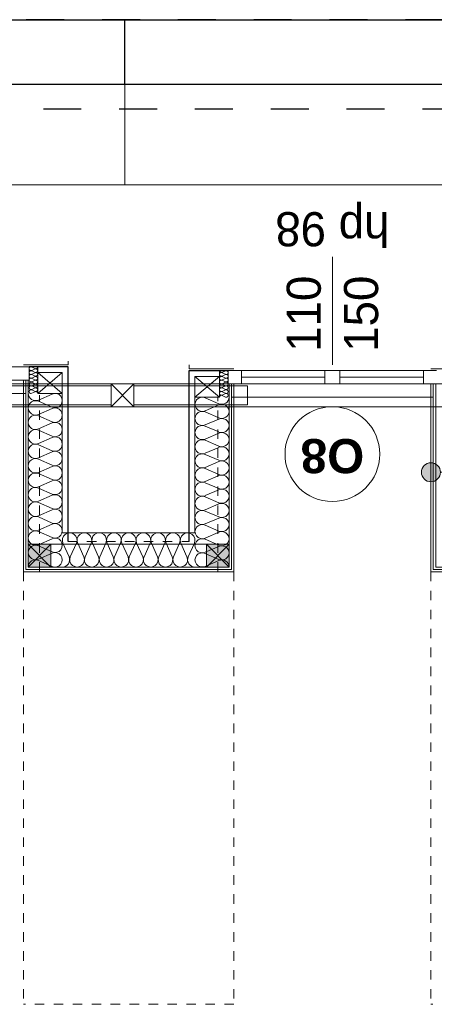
# Model space of a CAD drawing. Extents: x -251948 to -68259, y 37284 to 119967.
# Tile 25 of 41: x -107864 to -105676, y 56744 to 61934. Entities that reach past the tile are written whole.
import ezdxf

# ---------------------------------------------------------------- set-up
doc = ezdxf.new("R2010")
doc.units = 0
doc.header["$MEASUREMENT"] = 0
doc.linetypes.add('Hidden Line', pattern=[100, 50, -50])
doc.linetypes.add('Przerywana', pattern=[400, 200, -200])
for name, color, linetype in [('Arch ocieplenie', 7, 'Continuous'), ('Arch opisy', 7, 'Continuous'), ('Arch ściany działowe', 7, 'Continuous')]:
    doc.layers.add(name, color=color, linetype=linetype)
for name, color, linetype, lineweight, true_color in [('Arch ocieplenie_Nr_Pióra__24', 7, 'Continuous', 13, 0x029e21), ('Arch okna_Nr_Pióra__82', 7, 'Continuous', 20, 0xaaaaaa), ('INWENT.ŚCIANY_Nr_Pióra__2', 7, 'Continuous', 13, 0x7f7f7f), ('Inwentaryzacja Konst._Nr_Pióra__3', 7, 'Continuous', 20, 0xff6600)]:
    doc.layers.add(name, color=color, linetype=linetype, lineweight=lineweight, true_color=true_color)
for name, color, linetype, lineweight in [('Arch opisy okien_Nr_Pióra__21', 7, 'Continuous', 13), ('Arch opisy_Nr_Pióra__21', 7, 'Continuous', 13), ('Arch ściany działowe_Nr_Pióra__5', 7, 'Continuous', 13), ('INWENT DACH_Nr_Pióra__21', 7, 'Continuous', 13), ('INWENT ODWODNIENIE_Nr_Pióra__5', 7, 'Continuous', 13), ('INWENT OPISY_Nr_Pióra__21', 7, 'Continuous', 13), ('INWENT. OKNA_Nr_Pióra__1', 7, 'Continuous', 25), ('INWENT. OKNA_Nr_Pióra__21', 7, 'Continuous', 13), ('INWENT.ŚCIANY_Nr_Pióra__1', 7, 'Continuous', 25), ('INWENT.ŚCIANY_Nr_Pióra__20', 1, 'Continuous', 20)]:
    doc.layers.add(name, color=color, linetype=linetype, lineweight=lineweight)
doc.styles.add('GENERATED_STYLE_5', font='txt')
doc.styles.add('GENERATED_STYLE_6', font='arialbd.ttf')

# ---------------------------------------------------------------- blocks, each defined once
blk = doc.blocks.new('Ściana_55', base_point=(-105693.7, 59023.6))
at = {"layer": 'Arch ściany działowe_Nr_Pióra__5', "linetype": 'Continuous'}
for p, q in [((-105681.2, 60013.6), (-105693.7, 60013.6)), ((-105693.7, 60013.6), (-105693.7, 59023.6)), ((-105681.2, 59036.1), (-105681.2, 60013.6))]:
    blk.add_line(p, q, dxfattribs=at)
blk = doc.blocks.new('Ściana_56', base_point=(-105681.2, 59036.1))
at = {"layer": 'Arch ściany działowe_Nr_Pióra__5', "linetype": 'Continuous'}
for p, q in [((-105668.7, 60013.6), (-105681.2, 60013.6)), ((-105681.2, 60013.6), (-105681.2, 59036.1)), ((-105668.7, 59048.6), (-105668.7, 60013.6))]:
    blk.add_line(p, q, dxfattribs=at)
blk = doc.blocks.new('Ściana_57', base_point=(-106733.7, 59023.6))
at = {"layer": 'Arch ściany działowe_Nr_Pióra__5', "linetype": 'Continuous'}
for p, q in [((-106733.7, 60013.6), (-106746.2, 60013.6)), ((-106746.2, 60013.6), (-106746.2, 59036.1)), ((-106733.7, 59023.6), (-106733.7, 60013.6))]:
    blk.add_line(p, q, dxfattribs=at)
blk = doc.blocks.new('Ściana_58', base_point=(-106746.2, 59036.1))
at = {"layer": 'Arch ściany działowe_Nr_Pióra__5', "linetype": 'Continuous'}
for p, q in [((-106746.2, 60013.6), (-106758.7, 60013.6)), ((-106758.7, 60013.6), (-106758.7, 59048.6)), ((-106746.2, 59036.1), (-106746.2, 60013.6))]:
    blk.add_line(p, q, dxfattribs=at)
blk = doc.blocks.new('Ściana_59', base_point=(-107843.7, 59023.6))
at = {"layer": 'Arch ściany działowe_Nr_Pióra__5', "linetype": 'Continuous'}
for p, q in [((-107831.2, 60033.6), (-107843.7, 60033.6)), ((-107843.7, 60033.6), (-107843.7, 59023.6)), ((-107831.2, 59036.1), (-107831.2, 60033.6))]:
    blk.add_line(p, q, dxfattribs=at)
blk = doc.blocks.new('Ściana_60', base_point=(-107831.2, 59036.1))
at = {"layer": 'Arch ściany działowe_Nr_Pióra__5', "linetype": 'Continuous'}
for p, q in [((-107818.7, 60033.6), (-107831.2, 60033.6)), ((-107831.2, 60033.6), (-107831.2, 59036.1)), ((-107818.7, 59048.6), (-107818.7, 60033.6))]:
    blk.add_line(p, q, dxfattribs=at)
blk = doc.blocks.new('Ściana_133', base_point=(-105693.7, 59023.6))
at = {"layer": 'Arch ściany działowe_Nr_Pióra__5', "linetype": 'Continuous'}
for p, q in [((-105693.7, 59023.6), (-102283.7, 59023.6)), ((-102296.2, 59036.1), (-105681.2, 59036.1))]:
    blk.add_line(p, q, dxfattribs=at)
blk = doc.blocks.new('Ściana_134', base_point=(-105681.2, 59036.1))
at = {"layer": 'Arch ściany działowe_Nr_Pióra__5', "linetype": 'Continuous'}
for p, q in [((-105681.2, 59036.1), (-102296.2, 59036.1)), ((-102308.7, 59048.6), (-105668.7, 59048.6))]:
    blk.add_line(p, q, dxfattribs=at)
blk = doc.blocks.new('Ściana_135', base_point=(-107843.7, 59023.6))
at = {"layer": 'Arch ściany działowe_Nr_Pióra__5', "linetype": 'Continuous'}
for p, q in [((-107843.7, 59023.6), (-106733.7, 59023.6)), ((-106746.2, 59036.1), (-107831.2, 59036.1))]:
    blk.add_line(p, q, dxfattribs=at)
blk = doc.blocks.new('Ściana_136', base_point=(-107831.2, 59036.1))
at = {"layer": 'Arch ściany działowe_Nr_Pióra__5', "linetype": 'Continuous'}
for p, q in [((-107831.2, 59036.1), (-106746.2, 59036.1)), ((-106758.7, 59048.6), (-107818.7, 59048.6))]:
    blk.add_line(p, q, dxfattribs=at)
blk = doc.blocks.new('Izolacja cieplna 14_30', base_point=(-106758.7, 59943.6))
at = {"layer": 'Arch ocieplenie_Nr_Pióra__24', "linetype": 'Continuous'}
for p, q in [((-106885.1, 59940.5), (-106812.4, 59909.4)), ((-106812.4, 59903.2), (-106885.1, 59872.2)), ((-106885.1, 59865.9), (-106812.4, 59834.9)), ((-106812.4, 59828.6), (-106885.1, 59797.6)), ((-106885.1, 59791.3), (-106812.4, 59760.3)), ((-106812.4, 59754), (-106885.1, 59723)), ((-106885.1, 59716.7), (-106812.4, 59685.7)), ((-106812.4, 59679.4), (-106885.1, 59648.4)), ((-106885.1, 59642.1), (-106812.4, 59611.1)), ((-106812.4, 59604.8), (-106885.1, 59573.8)), ((-106885.1, 59567.6), (-106812.4, 59536.5)), ((-106812.4, 59530.3), (-106885.1, 59499.2)), ((-106885.1, 59493), (-106812.4, 59461.9)), ((-106812.4, 59455.7), (-106885.1, 59424.7)), ((-106885.1, 59418.4), (-106812.4, 59387.4)), ((-106812.4, 59381.1), (-106885.1, 59350.1)), ((-106885.1, 59343.8), (-106812.4, 59312.8)), ((-106812.4, 59306.5), (-106885.1, 59275.5)), ((-106885.1, 59269.2), (-106812.4, 59238.2)), ((-106812.4, 59231.9), (-106885.1, 59200.9)), ((-106885.1, 59194.6), (-106812.4, 59163.6)), ((-106812.4, 59157.3), (-106885.1, 59126.3)), ((-106885.1, 59120.1), (-106812.4, 59089)), ((-106812.4, 59082.8), (-106885.1, 59051.7))]:
    blk.add_line(p, q, dxfattribs=at)
for centre, start_param, end_param in [((-106900.5, 59906.3), 1.158003, 5.125183), ((-106797, 59943.6), 4.299596, 6.283185), ((-106797, 59869), 4.299595, 8.266774), ((-106900.5, 59831.7), 1.158003, 5.125183), ((-106900.5, 59757.1), 1.158003, 5.125183), ((-106797, 59794.4), 4.299595, 8.266774), ((-106797, 59719.9), 4.299595, 8.266774), ((-106900.5, 59682.6), 1.158003, 5.125183), ((-106797, 59645.3), 4.299595, 8.266774), ((-106900.5, 59608), 1.158003, 5.125183), ((-106797, 59570.7), 4.299595, 8.266774), ((-106900.5, 59533.4), 1.158003, 5.125183), ((-106797, 59496.1), 4.299595, 8.266774), ((-106900.5, 59458.8), 1.158003, 5.125183), ((-106797, 59421.5), 4.299595, 8.266774), ((-106900.5, 59384.2), 1.158003, 5.125183), ((-106797, 59346.9), 4.299595, 8.266774), ((-106900.5, 59309.6), 1.158003, 5.125183), ((-106900.5, 59235.1), 1.158003, 5.125183), ((-106797, 59272.4), 4.299595, 8.266774), ((-106797, 59197.8), 4.299595, 8.266774), ((-106900.5, 59160.5), 1.158003, 5.125183), ((-106900.5, 59085.9), 1.158003, 5.125183), ((-106797, 59123.2), 4.299595, 8.266774), ((-106797, 59048.6), 0, 1.983589)]:
    blk.add_ellipse(centre, major_axis=(38.3, 0), ratio=0.974129, start_param=start_param, end_param=end_param, dxfattribs=at)
blk = doc.blocks.new('Izolacja cieplna 14_31', base_point=(-106808.7, 60083.6))
at = {"layer": 'Arch ocieplenie_Nr_Pióra__24', "linetype": 'Continuous'}
for p, q in [((-106777.1, 60082.8), (-106795.3, 60074.4)), ((-106795.3, 60072.8), (-106777.1, 60064.4)), ((-106777.1, 60062.8), (-106795.3, 60054.4)), ((-106795.3, 60052.8), (-106777.1, 60044.4)), ((-106777.1, 60042.8), (-106795.3, 60034.4)), ((-106795.3, 60032.8), (-106777.1, 60024.4)), ((-106777.1, 60022.8), (-106795.3, 60014.4)), ((-106795.3, 60012.8), (-106777.1, 60004.4)), ((-106777.1, 60002.8), (-106795.3, 59994.4)), ((-106795.3, 59992.8), (-106777.1, 59984.4)), ((-106777.1, 59982.8), (-106795.3, 59974.4)), ((-106795.3, 59972.8), (-106777.1, 59964.4)), ((-106777.1, 59962.8), (-106795.3, 59954.4)), ((-106795.3, 59952.8), (-106777.1, 59944.4))]:
    blk.add_line(p, q, dxfattribs=at)
for centre, start_param, end_param in [((-106799.2, 60063.6), 2.7288, 6.695979), ((-106799.2, 60043.6), 2.7288, 6.695979), ((-106799.2, 60083.6), 4.712389, 6.695979), ((-106773.3, 60073.6), 5.870392, 9.837571), ((-106773.3, 60053.6), 5.870392, 9.837571), ((-106799.2, 60023.6), 2.7288, 6.695979), ((-106799.2, 60003.6), 2.7288, 6.695979), ((-106773.3, 60033.6), 5.870392, 9.837571), ((-106773.3, 60013.6), 5.870392, 9.837571), ((-106773.3, 59993.6), 5.870392, 9.837571), ((-106799.2, 59983.6), 2.7288, 6.695979), ((-106799.2, 59963.6), 2.7288, 6.695979), ((-106799.2, 59943.6), 2.7288, 4.712389), ((-106773.3, 59973.6), 5.870392, 9.837571), ((-106773.3, 59953.6), 5.870392, 9.837571)]:
    blk.add_ellipse(centre, major_axis=(0, -10), ratio=0.957061, start_param=start_param, end_param=end_param, dxfattribs=at)
blk = doc.blocks.new('Izolacja cieplna 14_33', base_point=(-107818.7, 59963.6))
at = {"layer": 'Arch ocieplenie_Nr_Pióra__24', "linetype": 'Continuous'}
for p, q in [((-107692.4, 59960.4), (-107765.1, 59928.7)), ((-107765.1, 59922.3), (-107692.4, 59890.6)), ((-107692.4, 59884.2), (-107765.1, 59852.4)), ((-107765.1, 59846), (-107692.4, 59814.3)), ((-107692.4, 59807.9), (-107765.1, 59776.2)), ((-107765.1, 59769.8), (-107692.4, 59738.1)), ((-107692.4, 59731.7), (-107765.1, 59699.9)), ((-107765.1, 59693.5), (-107692.4, 59661.8)), ((-107692.4, 59655.4), (-107765.1, 59623.7)), ((-107765.1, 59617.3), (-107692.4, 59585.6)), ((-107692.4, 59579.2), (-107765.1, 59547.4)), ((-107765.1, 59541), (-107692.4, 59509.3)), ((-107692.4, 59502.9), (-107765.1, 59471.2)), ((-107765.1, 59464.8), (-107692.4, 59433.1)), ((-107692.4, 59426.7), (-107765.1, 59394.9)), ((-107765.1, 59388.5), (-107692.4, 59356.8)), ((-107692.4, 59350.4), (-107765.1, 59318.7)), ((-107765.1, 59312.3), (-107692.4, 59280.6)), ((-107692.4, 59274.2), (-107765.1, 59242.4)), ((-107765.1, 59236), (-107692.4, 59204.3)), ((-107692.4, 59197.9), (-107765.1, 59166.2)), ((-107765.1, 59159.8), (-107692.4, 59128.1)), ((-107692.4, 59121.7), (-107765.1, 59089.9)), ((-107765.1, 59083.5), (-107692.4, 59051.8))]:
    blk.add_line(p, q, dxfattribs=at)
for centre, start_param, end_param in [((-107780.5, 59963.6), 3.141593, 5.125182), ((-107677, 59925.5), 4.299595, 8.266775), ((-107780.5, 59887.4), 1.158004, 5.125183), ((-107780.5, 59811.1), 1.158004, 5.125183), ((-107677, 59849.2), 4.299595, 8.266775), ((-107677, 59773), 4.299595, 8.266775), ((-107780.5, 59734.9), 1.158004, 5.125183), ((-107677, 59696.7), 4.299595, 8.266775), ((-107780.5, 59658.6), 1.158004, 5.125183), ((-107677, 59620.5), 4.299595, 8.266775), ((-107780.5, 59582.4), 1.158004, 5.125183), ((-107677, 59544.2), 4.299595, 8.266775), ((-107780.5, 59506.1), 1.158004, 5.125183), ((-107677, 59468), 4.299595, 8.266775), ((-107780.5, 59429.9), 1.158004, 5.125183), ((-107677, 59391.7), 4.299595, 8.266775), ((-107780.5, 59353.6), 1.158004, 5.125183), ((-107677, 59315.5), 4.299595, 8.266775), ((-107780.5, 59277.4), 1.158004, 5.125183), ((-107677, 59239.2), 4.299595, 8.266775), ((-107780.5, 59201.1), 1.158004, 5.125183), ((-107780.5, 59124.9), 1.158004, 5.125183), ((-107677, 59163), 4.299595, 8.266775), ((-107677, 59086.7), 4.299595, 8.266775), ((-107780.5, 59048.6), 1.158004, 3.141593)]:
    blk.add_ellipse(centre, major_axis=(38.3, 0), ratio=0.995897, start_param=start_param, end_param=end_param, dxfattribs=at)
blk = doc.blocks.new('Izolacja cieplna 14_36', base_point=(-107768.7, 60103.6))
at = {"layer": 'Arch ocieplenie_Nr_Pióra__24', "linetype": 'Continuous'}
for p, q in [((-107800.3, 60102.8), (-107782.1, 60094.4)), ((-107782.1, 60092.8), (-107800.3, 60084.4)), ((-107800.3, 60082.8), (-107782.1, 60074.4)), ((-107782.1, 60072.8), (-107800.3, 60064.4)), ((-107800.3, 60062.8), (-107782.1, 60054.4)), ((-107782.1, 60052.8), (-107800.3, 60044.4)), ((-107800.3, 60042.8), (-107782.1, 60034.4)), ((-107782.1, 60032.8), (-107800.3, 60024.4)), ((-107800.3, 60022.8), (-107782.1, 60014.4)), ((-107782.1, 60012.8), (-107800.3, 60004.4)), ((-107800.3, 60002.8), (-107782.1, 59994.4)), ((-107782.1, 59992.8), (-107800.3, 59984.4)), ((-107800.3, 59982.8), (-107782.1, 59974.4)), ((-107782.1, 59972.8), (-107800.3, 59964.4))]:
    blk.add_line(p, q, dxfattribs=at)
for centre, start_param, end_param in [((-107804.2, 60093.6), 2.728799, 6.695979), ((-107778.3, 60103.6), 5.870392, 7.853982), ((-107804.2, 60073.6), 2.728799, 6.695979), ((-107804.2, 60053.6), 2.728799, 6.695979), ((-107778.3, 60083.6), 5.870392, 9.837571), ((-107778.3, 60063.6), 5.870392, 9.837571), ((-107778.3, 60043.6), 5.870392, 9.837571), ((-107804.2, 60033.6), 2.728799, 6.695979), ((-107804.2, 60013.6), 2.728799, 6.695979), ((-107804.2, 59993.6), 2.728799, 6.695979), ((-107778.3, 60023.6), 5.870392, 9.837571), ((-107778.3, 60003.6), 5.870392, 9.837571), ((-107804.2, 59973.6), 2.728799, 6.695979), ((-107778.3, 59983.6), 5.870392, 9.837571), ((-107778.3, 59963.6), 1.570796, 3.554385)]:
    blk.add_ellipse(centre, major_axis=(0, -10), ratio=0.957061, start_param=start_param, end_param=end_param, dxfattribs=at)
blk = doc.blocks.new('Izolacja cieplna 14_104', base_point=(-106938.7, 59048.6))
at = {"layer": 'Arch ocieplenie_Nr_Pióra__24', "linetype": 'Continuous'}
for p, q in [((-107603.1, 59102.2), (-107635.5, 59175)), ((-107564.2, 59175), (-107596.6, 59102.2)), ((-107525.3, 59102.2), (-107557.7, 59175)), ((-107486.4, 59175), (-107518.8, 59102.2)), ((-107447.6, 59102.2), (-107479.9, 59175)), ((-107408.7, 59175), (-107441, 59102.2)), ((-107369.8, 59102.2), (-107402.1, 59175)), ((-107330.9, 59175), (-107363.2, 59102.2)), ((-107292, 59102.2), (-107324.4, 59175)), ((-107253.1, 59175), (-107285.5, 59102.2)), ((-107214.2, 59102.2), (-107246.6, 59175)), ((-107175.3, 59175), (-107207.7, 59102.2)), ((-107136.4, 59102.2), (-107168.8, 59175)), ((-107097.6, 59175), (-107129.9, 59102.2)), ((-107058.7, 59102.2), (-107091, 59175)), ((-107019.8, 59175), (-107052.1, 59102.2)), ((-106980.9, 59102.2), (-107013.2, 59175)), ((-106942, 59175), (-106974.4, 59102.2))]:
    blk.add_line(p, q, dxfattribs=at)
for centre, start_param, end_param in [((-107599.8, 59190.3), 2.728799, 6.695979), ((-107522.1, 59190.3), 2.728799, 6.695979), ((-107444.3, 59190.3), 2.728799, 6.695979), ((-107366.5, 59190.3), 2.728799, 6.695979), ((-107288.7, 59190.3), 2.728799, 6.695979), ((-107211, 59190.3), 2.728799, 6.695979), ((-107133.2, 59190.3), 2.728799, 6.695979), ((-107055.4, 59190.3), 2.728799, 6.695979), ((-106977.6, 59190.3), 2.728799, 6.695979), ((-107638.7, 59086.9), 1.570796, 3.554385), ((-107561, 59086.9), 5.870392, 9.837571), ((-107483.2, 59086.9), 5.870392, 9.837571), ((-107405.4, 59086.9), 5.870392, 9.837571), ((-107327.6, 59086.9), 5.870392, 9.837571), ((-107249.8, 59086.9), 5.870392, 9.837571), ((-107172.1, 59086.9), 5.870392, 9.837571), ((-107094.3, 59086.9), 5.870392, 9.837571), ((-107016.5, 59086.9), 5.870392, 9.837571), ((-106938.7, 59086.9), 5.870392, 7.853982)]:
    blk.add_ellipse(centre, major_axis=(-38.9, 0), ratio=0.984396, start_param=start_param, end_param=end_param, dxfattribs=at)
blk = doc.blocks.new('Linia_70', base_point=(-105693.7, 59548))
at = {"layer": 'Arch opisy_Nr_Pióra__21', "linetype": 'Continuous'}
for points in [[(-105643.7, 59548), (-105647.5, 59567.2), (-105658.4, 59583.4), (-105674.6, 59594.2), (-105693.7, 59598), (-105712.9, 59594.2), (-105729.1, 59583.4), (-105739.9, 59567.2), (-105743.7, 59548), (-105739.9, 59528.9), (-105729.1, 59512.7), (-105712.9, 59501.8), (-105693.7, 59498), (-105674.6, 59501.8), (-105658.4, 59512.7), (-105647.5, 59528.9)], [(-105408.7, 59548), (-105412.5, 59567.2), (-105423.4, 59583.4), (-105439.6, 59594.2), (-105458.7, 59598), (-105477.9, 59594.2), (-105494.1, 59583.4), (-105504.9, 59567.2), (-105508.7, 59548), (-105504.9, 59528.9), (-105494.1, 59512.7), (-105477.9, 59501.8), (-105458.7, 59498), (-105439.6, 59501.8), (-105423.4, 59512.7), (-105412.5, 59528.9)]]:
    blk.add_hatch(color=256, dxfattribs=at).paths.add_polyline_path(points, flags=0)
blk.add_line((-105643.7, 59548), (-105508.7, 59548), dxfattribs=at)
for centre in [(-105693.7, 59548), (-105458.7, 59548)]:
    blk.add_circle(centre, 50, dxfattribs=at)

msp = doc.modelspace()

# ---------------------------------------------------------------- hatches: boundary and pattern name
at = {"layer": 'Arch okna_Nr_Pióra__82', "linetype": 'Continuous'}
for points in [[(-107818.74, 59048.6), (-107698.74, 59048.6), (-107698.74, 59168.6), (-107818.74, 59168.6)], [(-106878.74, 59048.6), (-106758.74, 59048.6), (-106758.74, 59168.6), (-106878.74, 59168.6)]]:
    msp.add_hatch(color=256, dxfattribs=at).paths.add_polyline_path(points, flags=0)

# ---------------------------------------------------------------- linework, layer by layer
at = {"layer": 'Arch ocieplenie_Nr_Pióra__24', "linetype": 'Continuous'}
for p, q in [((-107768.74, 60103.6), (-107768.74, 60073.6)), ((-106808.74, 60083.6), (-106808.74, 60053.6)), ((-107638.74, 59963.6), (-107638.74, 59228.6)), ((-106938.74, 59943.6), (-106938.74, 59228.6)), ((-106938.74, 59228.6), (-107638.74, 59228.6))]:
    msp.add_line(p, q, dxfattribs=at)
at = {"layer": 'Arch opisy okien_Nr_Pióra__21', "linetype": 'Continuous'}
msp.add_circle((-106213.74, 59643.6), 250, dxfattribs=at)
at = {"layer": 'INWENT DACH_Nr_Pióra__21', "linetype": 'Hidden Line'}
for p, q in [((-107843.74, 59023.6), (-107843.74, 56743.6)), ((-106733.74, 59023.6), (-106733.74, 56743.6)), ((-105693.74, 59023.6), (-105693.74, 56743.6)), ((-106733.74, 56743.6), (-107843.74, 56743.6)), ((-102283.74, 56743.6), (-105693.74, 56743.6))]:
    msp.add_line(p, q, dxfattribs=at)
at = {"layer": 'INWENT ODWODNIENIE_Nr_Pióra__5', "linetype": 'Continuous'}
for p, q in [((-107308.74, 61593.6), (-107308.74, 61063.6)), ((-107308.74, 61593.6), (-107308.74, 61063.6)), ((-107308.74, 61063.6), (-115168.74, 61063.6)), ((-107308.74, 61063.6), (-99448.74, 61063.6))]:
    msp.add_line(p, q, dxfattribs=at)
at = {"layer": 'INWENT OPISY_Nr_Pióra__21', "linetype": 'Continuous'}
msp.add_line((-106213.74, 60113.6), (-106213.74, 60683.6), dxfattribs=at)
at = {"layer": 'INWENT. OKNA_Nr_Pióra__1', "linetype": 'Continuous'}
for p, q in [((-115168.74, 61933.6), (-99448.74, 61933.6)), ((-107308.74, 61593.6), (-107308.74, 61933.6)), ((-115168.74, 61593.6), (-99448.74, 61593.6))]:
    msp.add_line(p, q, dxfattribs=at)
at = {"layer": 'INWENT. OKNA_Nr_Pióra__21', "linetype": 'Continuous'}
for p, q in [((-108913.74, 60103.6), (-107813.74, 60103.6)), ((-107813.74, 60103.6), (-107813.74, 60033.6)), ((-107638.74, 60073.6), (-107768.74, 60073.6)), ((-107768.74, 60073.6), (-107768.74, 59963.6)), ((-107638.74, 59963.6), (-107768.74, 60073.6)), ((-107638.74, 60073.6), (-107768.74, 59963.6)), ((-107638.74, 59963.6), (-107638.74, 60073.6)), ((-106938.74, 60053.6), (-106808.74, 59943.6)), ((-106938.74, 59943.6), (-106808.74, 60053.6)), ((-106938.74, 60053.6), (-106808.74, 60053.6)), ((-106938.74, 59943.6), (-106938.74, 60053.6)), ((-106808.74, 60053.6), (-106808.74, 59943.6)), ((-106763.74, 60083.6), (-105663.74, 60083.6)), ((-106763.74, 60083.6), (-106763.74, 60013.6)), ((-106693.74, 60083.6), (-106693.74, 60013.6)), ((-106693.74, 60048.6), (-106253.74, 60048.6)), ((-106253.74, 60083.6), (-106253.74, 60013.6)), ((-106173.74, 60083.6), (-106173.74, 60013.6)), ((-106173.74, 60048.6), (-105733.74, 60048.6)), ((-105733.74, 60083.6), (-105733.74, 60013.6)), ((-107813.74, 60033.6), (-108913.74, 60033.6)), ((-105663.74, 60013.6), (-106763.74, 60013.6)), ((-108893.74, 59963.6), (-107833.74, 59963.6)), ((-107768.74, 59963.6), (-107638.74, 59963.6)), ((-106808.74, 59943.6), (-106938.74, 59943.6)), ((-106743.74, 59943.6), (-105683.74, 59943.6))]:
    msp.add_line(p, q, dxfattribs=at)
at = {"layer": 'INWENT.ŚCIANY_Nr_Pióra__1', "linetype": 'Przerywana'}
for p, q in [((-100028.74, 61933.6), (-114568.74, 61933.6)), ((-114538.74, 61463.6), (-100018.74, 61463.6))]:
    msp.add_line(p, q, dxfattribs=at)
at = {"layer": 'INWENT.ŚCIANY_Nr_Pióra__1', "linetype": 'Continuous'}
for p, q in [((-107608.74, 60103.6), (-107813.74, 60103.6)), ((-107608.74, 59183.6), (-107608.74, 60103.6)), ((-106968.74, 59183.6), (-106968.74, 60083.6)), ((-106968.74, 60083.6), (-106763.74, 60083.6))]:
    msp.add_line(p, q, dxfattribs=at)
at = {"layer": 'INWENT.ŚCIANY_Nr_Pióra__2', "linetype": 'Hidden Line'}
for p, q in [((-107758.74, 59023.6), (-107758.74, 59953.6)), ((-106818.74, 59023.6), (-106818.74, 59943.6)), ((-107608.74, 59183.6), (-106968.74, 59183.6))]:
    msp.add_line(p, q, dxfattribs=at)
at = {"layer": 'INWENT.ŚCIANY_Nr_Pióra__20', "linetype": 'Continuous'}
for p, q in [((-107843.74, 60113.6), (-107608.74, 60113.6)), ((-107608.74, 60113.6), (-107608.74, 60133.6)), ((-106968.74, 60093.6), (-106968.74, 60113.6)), ((-106733.74, 60093.6), (-106968.74, 60093.6)), ((-105693.74, 60093.6), (-105458.74, 60093.6))]:
    msp.add_line(p, q, dxfattribs=at)
at = {"layer": 'Inwentaryzacja Konst._Nr_Pióra__3', "color": 2}
for p, q in [((-107261.24, 59893.6), (-107381.24, 60013.6)), ((-107261.24, 60013.6), (-107381.24, 59893.6))]:
    msp.add_line(p, q, dxfattribs=at)
at = {"layer": 'Inwentaryzacja Konst._Nr_Pióra__3', "linetype": 'Continuous'}
for p, q in [((-106758.74, 59168.6), (-107818.74, 59168.6)), ((-107818.74, 59048.6), (-107818.74, 59168.6)), ((-107818.74, 59168.6), (-107698.74, 59168.6)), ((-107818.74, 59048.6), (-107698.74, 59168.6)), ((-107698.74, 59048.6), (-107818.74, 59168.6)), ((-107698.74, 59168.6), (-107698.74, 59048.6)), ((-106878.74, 59048.6), (-106878.74, 59168.6)), ((-106878.74, 59168.6), (-106758.74, 59168.6)), ((-106878.74, 59048.6), (-106758.74, 59168.6)), ((-106758.74, 59048.6), (-106878.74, 59168.6)), ((-106758.74, 59168.6), (-106758.74, 59048.6)), ((-107818.74, 59048.6), (-106758.74, 59048.6)), ((-107698.74, 59048.6), (-107818.74, 59048.6)), ((-106758.74, 59048.6), (-106878.74, 59048.6))]:
    msp.add_line(p, q, dxfattribs=at)
at = {"layer": 'Inwentaryzacja Konst._Nr_Pióra__3', "color": 2}
for points in [[(-125884.06, 59893.6), (-87478.74, 59893.6), (-87478.74, 60013.6), (-125884.06, 60013.6)], [(-107381.24, 60013.6), (-107261.24, 60013.6), (-107261.24, 59893.6), (-107381.24, 59893.6)]]:
    msp.add_lwpolyline(points, close=True, dxfattribs=at)
at = {"layer": 'Inwentaryzacja Konst._Nr_Pióra__3', "color": 1}
for points in [[(-107981.24, 60003.6), (-107381.24, 60003.6), (-107381.24, 59903.6), (-107981.24, 59903.6)], [(-107261.24, 60003.6), (-106661.24, 60003.6), (-106661.24, 59903.6), (-107261.24, 59903.6)]]:
    msp.add_lwpolyline(points, close=True, dxfattribs=at)

# ---------------------------------------------------------------- block references
at = {"layer": 'Arch ocieplenie', "color": 104, "linetype": 'Continuous', "lineweight": 20, "true_color": 0x029e21}
for name, p in [('Izolacja cieplna 14_36', (-107768.74, 60103.6)), ('Izolacja cieplna 14_31', (-106808.74, 60083.6)), ('Izolacja cieplna 14_33', (-107818.74, 59963.6)), ('Izolacja cieplna 14_30', (-106758.74, 59943.6)), ('Izolacja cieplna 14_104', (-106938.74, 59048.6))]:
    msp.add_blockref(name, p, dxfattribs=at)
at = {"layer": 'Arch opisy', "linetype": 'Continuous'}
msp.add_blockref('Linia_70', (-105693.74, 59548.03), dxfattribs=at)
at = {"layer": 'Arch ściany działowe'}
for name, p in [('Ściana_59', (-107843.74, 59023.6)), ('Ściana_60', (-107831.24, 59036.1)), ('Ściana_58', (-106746.24, 59036.1)), ('Ściana_57', (-106733.74, 59023.6)), ('Ściana_55', (-105693.74, 59023.6)), ('Ściana_56', (-105681.24, 59036.1)), ('Ściana_135', (-107843.74, 59023.6)), ('Ściana_136', (-107831.24, 59036.1)), ('Ściana_133', (-105693.74, 59023.6)), ('Ściana_134', (-105681.24, 59036.1))]:
    msp.add_blockref(name, p, dxfattribs=at)

# ---------------------------------------------------------------- texts
at = {"layer": 'Arch opisy okien_Nr_Pióra__21', "linetype": 'Continuous', "insert": (-106213.74, 59543.32), "char_height": 180, "attachment_point": 2, "rotation": 180, "style": 'GENERATED_STYLE_6'}
msp.add_mtext('{O8}', dxfattribs=at)
at = {"layer": 'INWENT OPISY_Nr_Pióra__21', "linetype": 'Continuous', "insert": (-106213.74, 60739.25), "char_height": 180, "attachment_point": 2, "rotation": 180, "style": 'GENERATED_STYLE_5'}
msp.add_mtext('{hp 98}', dxfattribs=at)
at = {"layer": 'INWENT OPISY_Nr_Pióra__21', "linetype": 'Continuous', "insert": (-106454.94, 60383.6), "char_height": 180, "width": 1346.3341, "attachment_point": 2, "rotation": 90, "line_spacing_factor": 1.008452, "style": 'GENERATED_STYLE_5'}
msp.add_mtext('{110\\P150}', dxfattribs=at)

doc.saveas('drawing.dxf')
